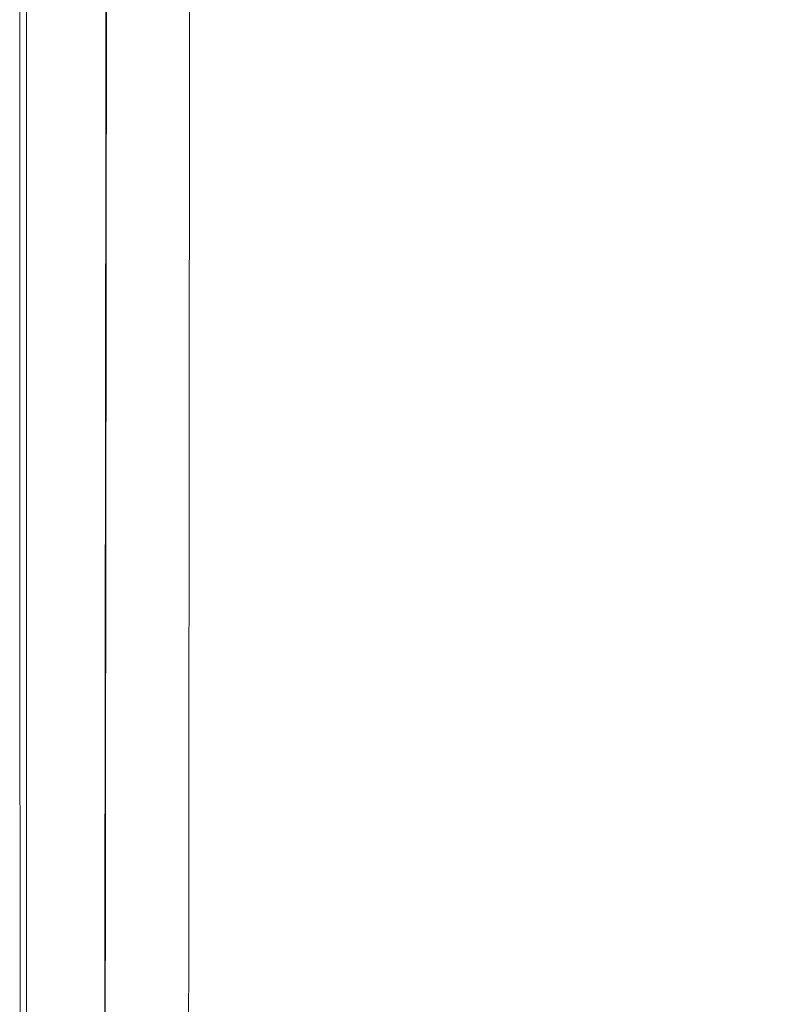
# Model space of a CAD drawing. Extents: x 4615668 to 9294084, y 16339 to 10688993.
# Tile 77 of 256: x 4720891.04 to 4720895.74, y 5342558.14 to 5342564.29. Entities that reach past the tile are written whole.
import ezdxf

# ---------------------------------------------------------------- set-up
doc = ezdxf.new("R2010")
doc.units = 0
doc.header["$MEASUREMENT"] = 0
doc.layers.add('WM_KLIM_urządzenia', color=3, linetype='Continuous', lineweight=13)
doc.layers.add('Wymiat 100', color=251, linetype='Continuous', lineweight=5)

# ---------------------------------------------------------------- blocks, each defined once
blk = doc.blocks.new('G$C189976BA')
at = {"layer": 'WM_KLIM_urządzenia', "linetype": 'Continuous'}
for p, q in [((13.5079, 34.1219), (13.508, 34.1219)), ((13.5065, 32.9551), (13.5066, 32.955))]:
    blk.add_line(p, q, dxfattribs=at)
for points, knots in [([(13.503, 27.3048), (13.5088, 32.1038), (13.5145, 36.9046), (13.5203, 41.7065), (13.5203, 41.7065), (13.5203, 41.7065)], [0, 0, 0, 0, 0.999994, 0.999994, 1, 1, 1, 1]), ([(14.0386, 41.7058), (14.0364, 39.1298), (14.032, 33.9778), (14.0272, 28.8259), (14.0248, 26.25)], [0, 0, 0, 0, 0.499996, 1, 1, 1, 1]), ([(12.9707, 41.673), (12.9702, 39.3106), (12.9694, 35.392), (12.9713, 30.7235), (12.9749, 28.0577), (12.9836, 26.6976), (12.9856, 25.945), (13.0053, 25.4125), (13.0417, 24.8574), (13.1441, 24.0437), (13.354, 22.9694), (13.7123, 21.7771), (14.196, 20.6043), (15.0577, 18.9685), (16.8045, 16.6409), (19.5677, 14.568), (21.9797, 13.6262), (23.3275, 13.2843), (24.0018, 13.1513), (24.7338, 13.0476), (25.1891, 13.0135), (25.4206, 12.9961)], [0, 0, 0, 0, 0.20002, 0.331786, 0.395295, 0.425731, 0.446961, 0.459018, 0.470845, 0.49405, 0.528411, 0.563405, 0.599289, 0.635651, 0.719759, 0.843627, 0.922197, 0.937439, 0.961345, 0.98035, 1, 1, 1, 1]), ([(25.4231, 13.0364), (24.6857, 13.0813), (23.958, 13.1861), (22.5264, 13.5171), (21.8192, 13.7448), (20.4546, 14.3124), (19.8044, 14.6489), (18.5546, 15.4349), (17.959, 15.8823), (16.8634, 16.8617), (16.3595, 17.3939), (15.4411, 18.5454), (15.0261, 19.1667), (14.3136, 20.4527), (14.0119, 21.1237), (13.5198, 22.5181), (13.3323, 23.2383), (13.08, 24.6991), (13.0185, 25.4354), (13.0089, 26.9089), (13.0132, 27.6481), (13.013, 29.8625), (13.0129, 31.3388), (13.0129, 35.7677), (13.0131, 38.7204), (13.0131, 41.673)], [0, 0, 0, 0, 0.0625, 0.0625, 0.125, 0.125, 0.1875, 0.1875, 0.25, 0.25, 0.3125, 0.3125, 0.375, 0.375, 0.4375, 0.4375, 0.5, 0.5, 0.5625, 0.5625, 0.625, 0.625, 0.75, 0.75, 1, 1, 1, 1]), ([(13.5108, 36.4556), (13.5106, 36.2611), (13.5104, 36.0666), (13.5094, 35.2887), (13.5087, 34.7053), (13.508, 34.1219)], [0, 0, 0, 0, 0.249997, 0.249997, 1, 1, 1, 1]), ([(13.508, 34.1219), (13.5078, 33.9274), (13.5076, 33.7329), (13.5071, 33.344), (13.5069, 33.1495), (13.5066, 32.955)], [0, 0, 0, 0, 0.499994, 0.499994, 1, 1, 1, 1]), ([(13.5066, 32.955), (13.5064, 32.7606), (13.5062, 32.5661), (13.5052, 31.7882), (13.5045, 31.2048), (13.5038, 30.6214)], [0, 0, 0, 0, 0.249997, 0.249997, 1, 1, 1, 1]), ([(13.5038, 30.6214), (13.5036, 30.4269), (13.5034, 30.2324), (13.5025, 29.5042), (13.5018, 28.9705), (13.5012, 28.4368)], [0, 0, 0, 0, 0.267051, 0.267051, 1, 1, 1, 1])]:
    blk.add_open_spline(points, degree=3, knots=knots, dxfattribs=at)
blk.add_open_spline([(13.5079, 34.1219), (13.5072, 33.5385), (13.5065, 32.9551)], degree=2, dxfattribs=at)
blk = doc.blocks.new('G$CD8D7E6ED')
at = {"layer": 'WM_KLIM_urządzenia', "color": 7, "ltscale": 3, "xscale": 0.9960361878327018, "yscale": 0.9960361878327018, "zscale": 0.9960361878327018}
blk.add_blockref('G$C189976BA', (0, 305.7372), dxfattribs=at)

msp = doc.modelspace()

# ---------------------------------------------------------------- block references
at = {"layer": 'Wymiat 100', "color": 5, "lineweight": 0, "ltscale": 40}
msp.add_blockref('G$CD8D7E6ED', (4720878.1216, 5342222.9055), dxfattribs=at)

doc.saveas('drawing.dxf')
